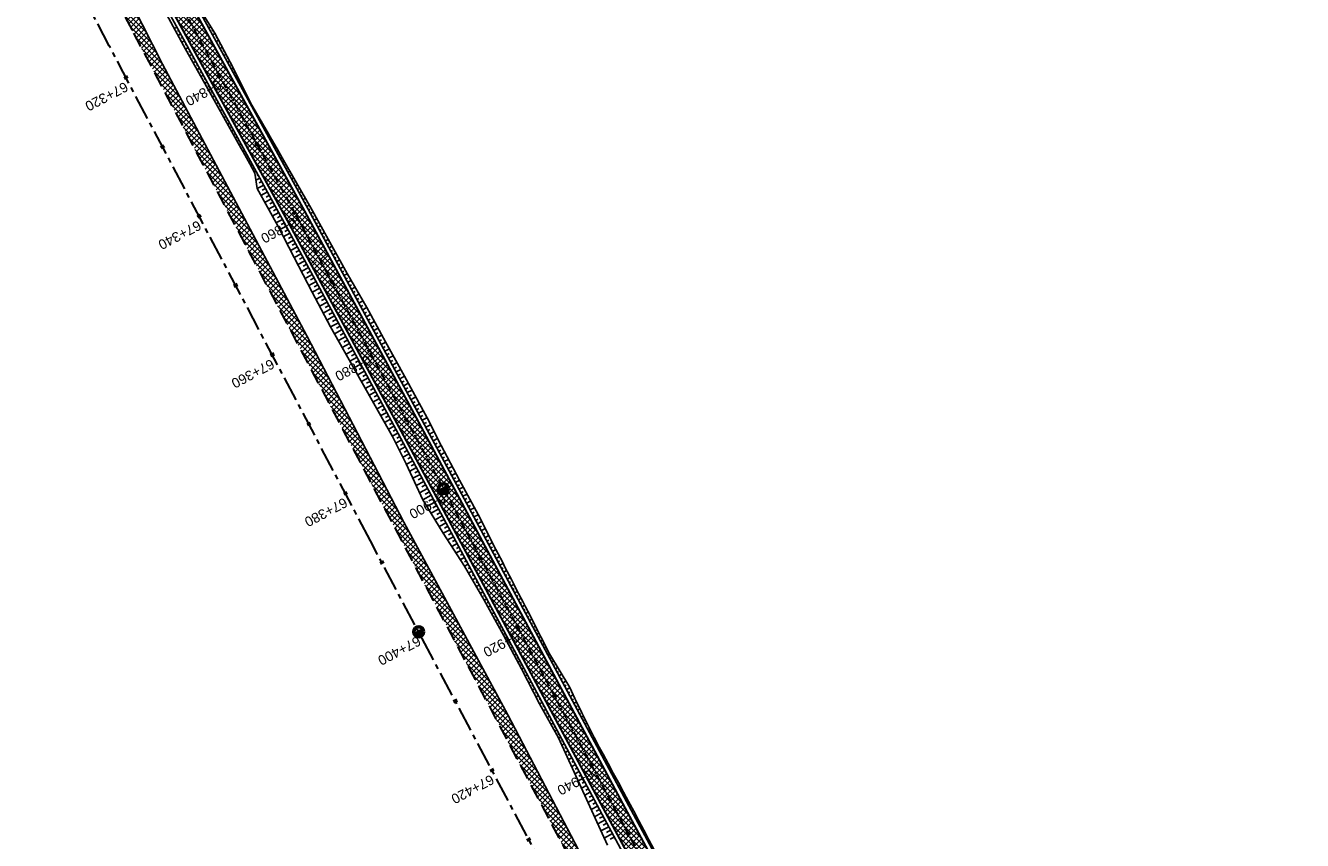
# Model space of a CAD drawing. Header units: metres. Extents: x 7529682 to 7533704, y 5721210 to 5727842.
# Tile 51 of 64: x 7530085 to 7530248, y 5726957 to 5727061. Entities that reach past the tile are written whole.
import ezdxf

# ---------------------------------------------------------------- set-up
doc = ezdxf.new("R2010")
doc.units = ezdxf.units.M
doc.linetypes.add('CENTER', pattern=[50.8, 31.75, -6.35, 6.35, -6.35])
doc.linetypes.add('HIDDEN', pattern=[9.525, 6.35, -3.175])
for name, color, linetype in [('C-DROGI-SYTUACJA-ETYKIETY', 7, 'Continuous'), ('D-hatch-pobocza', 131, 'Continuous'), ('D-pobocza', 7, 'Continuous'), ('D-skarpa', 7, 'Continuous'), ('D-skarpa-kreskowanie', 7, 'Continuous')]:
    doc.layers.add(name, color=color, linetype=linetype)
doc.layers.add('D-hatch-ciag-pieszo-rowerowy', color=7, linetype='Continuous', lineweight=13, true_color=0xff9f80)
for name, color, linetype, lineweight in [('D-krawędzie', 7, 'Continuous', 30), ('D-obrzeża', 7, 'Continuous', 30), ('D-oś', 10, 'CENTER', 30)]:
    doc.layers.add(name, color=color, linetype=linetype, lineweight=lineweight)
doc.layers.add('poprzeczki', color=7, linetype='Continuous', true_color=0x0000c7)
doc.styles.get("Standard").update_dxf_attribs({"font": 'arial.ttf'})
pattern_1 = [(45, (0, 0), (-0.33675960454, 0.33675960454), []), (135, (0, 0), (-0.33675960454, -0.33675960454), [])]

# ---------------------------------------------------------------- blocks, each defined once
blk = doc.blocks.new('kilometraz')
at = {"linetype": 'ByBlock', "lineweight": -2}
blk.add_hatch(color=0, dxfattribs=at).paths.add_polyline_path([(0, -0.28125, 0.41421356), (0.28125, 0, 0.41421356), (0, 0.28125)])
at = {"color": 0, "linetype": 'ByBlock', "lineweight": -2}
blk.add_line((0, 0.28125), (0, -0.28125), dxfattribs=at)
blk.add_circle((0, 0), 0.28125, dxfattribs=at)
blk = doc.blocks.new('AeccTickLine')
at = {"color": 0, "linetype": 'ByBlock', "lineweight": -2}
blk.add_line((0, 1), (0, -1), dxfattribs=at)

msp = doc.modelspace()

# ---------------------------------------------------------------- hatches: boundary and pattern name
at = {"layer": 'D-hatch-ciag-pieszo-rowerowy'}
h = msp.add_hatch(dxfattribs=at)
h.set_pattern_fill('ANSI37', color=256, scale=0.15, style=0)
h.set_pattern_definition(pattern_1)
h.paths.add_polyline_path([(7530088.75, 5727093), (7530087.68, 5727092.36), (7530094.84, 5727079.3), (7530096.38, 5727079.09)])
h.paths.add_polyline_path([(7530089.89, 5727093.52), (7530089.83, 5727093.65), (7530088.75, 5727093), (7530088.79, 5727092.93), (7530096.38, 5727079.09), (7530097.92, 5727078.88)])
h.paths.add_polyline_path([(7530098.19, 5727075.8), (7530096.66, 5727075.99), (7530118.34, 5727036.45), (7530121.36, 5727030.85), (7530122.46, 5727031.45), (7530119.44, 5727037.05)])
h.paths.add_polyline_path([(7530099.72, 5727075.61), (7530098.19, 5727075.8), (7530119.44, 5727037.05), (7530122.46, 5727031.45), (7530123.56, 5727032.05), (7530120.54, 5727037.64)])
h = msp.add_hatch(dxfattribs=at)
h.set_pattern_fill('ANSI37', color=256, scale=0.15, style=0)
h.set_pattern_definition([(45, (0.87658, 0.48407), (-0.33675960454, 0.33675960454), []), (135, (0.87658, 0.48407), (-0.33675960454, -0.33675960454), [])])
h.paths.add_polyline_path([(7530123.56, 5727032.05), (7530121.36, 5727030.85), (7530132.88, 5727009.5), (7530158.92, 5726960.86), (7530182.68, 5726916.75), (7530203.56, 5726876.95), (7530215.08, 5726854.84), (7530217.48, 5726855.64), (7530205.77, 5726878.11), (7530184.89, 5726917.92), (7530161.12, 5726962.04), (7530135.08, 5727010.69)])
at = {"layer": 'D-hatch-pobocza'}
h = msp.add_hatch(dxfattribs=at)
h.set_pattern_fill('ANSI37', color=256, scale=0.15, style=0)
h.set_pattern_definition(pattern_1)
h.paths.add_polyline_path([(7530159.28, 5726948.82), (7530146.43, 5726973.35), (7530133.18, 5726997.96), (7530120.77, 5727021.75), (7530102.37, 5727056.4), (7530093.4, 5727074.09), (7530092.05, 5727072.89), (7530098.69, 5727060.36), (7530132, 5726997.21), (7530163.82, 5726937.1), (7530204.08, 5726861.01), (7530207.77, 5726854.05), (7530209.4, 5726853.58), (7530209.84, 5726853.62), (7530193.42, 5726884.56), (7530185.31, 5726899.91), (7530173.06, 5726923.22)])

# ---------------------------------------------------------------- linework, layer by layer
at = {"layer": 'D-krawędzie', "linetype": 'HIDDEN', "ltscale": 0.3}
msp.add_lwpolyline([(7529737.46, 5727743.32), (7529742.21, 5727734.3), (7529762.33, 5727696.27), (7529777.78, 5727667.01), (7529799.32, 5727626.3), (7529822.19, 5727583.16), (7529846.92, 5727536.35), (7529864.75, 5727502.66), (7529900.46, 5727434.96), (7529935.35, 5727369.31), (7529971.48, 5727300.79), (7530006.7, 5727234.14), (7530044.2, 5727163.13), (7530082.89, 5727090.2), (7530098.69, 5727060.36), (7530132, 5726997.21), (7530163.82, 5726937.1), (7530204.08, 5726861.01), (7530247.82, 5726778.44)], dxfattribs=at)
at = {"layer": 'D-obrzeża'}
for points in [[(7530226.8, 5726832.32), (7530203.56, 5726876.95), (7530182.68, 5726916.75), (7530158.92, 5726960.86), (7530132.88, 5727009.5), (7530118.34, 5727036.45), (7530087.65, 5727092.41), (7530086.7, 5727094.24), (7530065.48, 5727135.03), (7530047.85, 5727168.3), (7530029.51, 5727202.99), (7530013.81, 5727232.53), (7529993.68, 5727270.86)], [(7530217.69, 5726855.23), (7530205.77, 5726878.11), (7530184.89, 5726917.92), (7530161.12, 5726962.04), (7530135.08, 5727010.69), (7530120.54, 5727037.64), (7530099.72, 5727075.61)]]:
    msp.add_lwpolyline(points, dxfattribs=at)
at = {"layer": 'D-oś', "ltscale": 0.1}
msp.add_lwpolyline([(7530244.73, 5726776.79), (7530200.99, 5726859.38), (7530160.73, 5726935.46), (7530128.9, 5726995.57), (7530095.59, 5727058.73), (7530079.8, 5727088.56), (7530041.11, 5727161.5), (7530003.61, 5727232.51), (7529968.38, 5727299.15), (7529932.26, 5727367.67), (7529897.37, 5727433.33), (7529861.66, 5727501.03), (7529843.83, 5727534.71), (7529819.1, 5727581.52), (7529796.23, 5727624.66), (7529774.69, 5727665.37), (7529759.23, 5727694.64), (7529739.12, 5727732.66), (7529700.24, 5727806.04)], dxfattribs=at)
at = {"layer": 'D-oś', "ltscale": 0.03}
msp.add_lwpolyline([(7529994.78, 5727271.45), (7530014.92, 5727233.12), (7530030.61, 5727203.57), (7530048.95, 5727168.88), (7530066.58, 5727135.61), (7530088.79, 5727092.93), (7530119.44, 5727037.05), (7530133.98, 5727010.09), (7530160.02, 5726961.45), (7530183.79, 5726917.33), (7530204.67, 5726877.53), (7530227.91, 5726832.9)], dxfattribs=at)
at = {"layer": 'D-pobocza'}
for points in [[(7529998.61, 5727267.94), (7530016.47, 5727233.94), (7530032.16, 5727204.39), (7530050.5, 5727169.7), (7530068.13, 5727136.42), (7530090.34, 5727093.75), (7530120.98, 5727037.88), (7530135.52, 5727010.92), (7530161.56, 5726962.28), (7530185.33, 5726918.15), (7530206.22, 5726878.34), (7530218.18, 5726855.37)], [(7529995.8, 5727265.76), (7530013.37, 5727232.3), (7530029.06, 5727202.75), (7530047.41, 5727168.07), (7530065.03, 5727134.8), (7530087.25, 5727092.1), (7530117.91, 5727036.21), (7530132.44, 5727009.27), (7530158.48, 5726960.62), (7530182.24, 5726916.51), (7530203.12, 5726876.72), (7530214.73, 5726854.42)], [(7530209.84, 5726853.62), (7530193.42, 5726884.56), (7530185.31, 5726899.91), (7530173.06, 5726923.22), (7530159.28, 5726948.82), (7530146.43, 5726973.35), (7530133.18, 5726997.96), (7530120.77, 5727021.75), (7530102.37, 5727056.4), (7530093.4, 5727074.09)]]:
    msp.add_lwpolyline(points, dxfattribs=at)
at = {"layer": 'D-skarpa', "linetype": 'Continuous'}
for points in [[(7530106.41, 5727064.62), (7530109.06, 5727060.37), (7530111.41, 5727055.96), (7530113.61, 5727051.46), (7530115.88, 5727047.52), (7530116.12, 5727047.13), (7530116.99, 5727045.62), (7530117.66, 5727044.43), (7530121.28, 5727038.06), (7530123.51, 5727034.06), (7530125.94, 5727029.69), (7530128.43, 5727025.35), (7530130.83, 5727020.97), (7530133.25, 5727016.59), (7530135.64, 5727012.2), (7530136.13, 5727011.25), (7530137.93, 5727007.74), (7530140.27, 5727003.32), (7530142.64, 5726998.92), (7530144.91, 5726994.47, 0.00201), (7530149.56, 5726985.47), (7530151.77, 5726981.12), (7530154.34, 5726976.83, 0.010044), (7530157.92, 5726969.54), (7530157.92, 5726969.54, -0.007166), (7530168.22, 5726950.07)], [(7530102.93, 5727062.71), (7530105.3, 5727058.31), (7530107.76, 5727053.95), (7530112.43, 5727045.63), (7530112.66, 5727045.23), (7530113.5, 5727043.7), (7530114.15, 5727042.5), (7530114.46, 5727040.52), (7530117.07, 5727035.75), (7530119.17, 5727031.72), (7530121.49, 5727027.29), (7530123.82, 5727022.87), (7530131.71, 5727008.87), (7530133.48, 5727005.37), (7530135.57, 5727000.81), (7530138.2, 5726996.55), (7530140.92, 5726992.33), (7530143.4, 5726987.99), (7530145.88, 5726983.5), (7530148.19, 5726979.21), (7530150.49, 5726974.77), (7530152.91, 5726970.4), (7530157.58, 5726960.14), (7530159.16, 5726956.72, 0.025824)]]:
    msp.add_lwpolyline(points, format="xyb", dxfattribs=at)
at = {"layer": 'D-skarpa-kreskowanie', "linetype": 'Continuous'}
for p, q in [((7530104.23, 5727061.15, 107.85), (7530103.88, 5727060.96, 107.58)), ((7530104.47, 5727060.71, 107.85), (7530104.29, 5727060.61, 107.71)), ((7530104.71, 5727060.27, 107.84), (7530104.35, 5727060.08, 107.57)), ((7530104.95, 5727059.83, 107.84), (7530104.77, 5727059.74, 107.7)), ((7530108.55, 5727061.19, 108.15), (7530108.28, 5727061.04, 107.96)), ((7530108.82, 5727060.76, 108.18), (7530108.67, 5727060.68, 108.07)), ((7530109.08, 5727060.33, 108.2), (7530108.76, 5727060.16, 107.96)), ((7530109.32, 5727059.89, 108.19), (7530109.16, 5727059.81, 108.07)), ((7530105.19, 5727059.4, 107.83), (7530104.82, 5727059.2, 107.56)), ((7530105.43, 5727058.96, 107.83), (7530105.25, 5727058.86, 107.69)), ((7530105.67, 5727058.52, 107.83), (7530105.3, 5727058.32, 107.55)), ((7530105.91, 5727058.08, 107.82), (7530105.73, 5727057.98, 107.68)), ((7530109.55, 5727059.45, 108.18), (7530109.24, 5727059.28, 107.95)), ((7530109.79, 5727059.01, 108.18), (7530109.64, 5727058.93, 108.06)), ((7530110.02, 5727058.57, 108.17), (7530109.72, 5727058.41, 107.94)), ((7530110.26, 5727058.13, 108.16), (7530110.11, 5727058.05, 108.05)), ((7530106.15, 5727057.64, 107.82), (7530105.79, 5727057.45, 107.55)), ((7530106.39, 5727057.2, 107.82), (7530106.21, 5727057.11, 107.68)), ((7530106.63, 5727056.77, 107.81), (7530106.28, 5727056.57, 107.55)), ((7530110.49, 5727057.69, 108.15), (7530110.2, 5727057.53, 107.93)), ((7530110.73, 5727057.25, 108.15), (7530110.59, 5727057.17, 108.04)), ((7530110.96, 5727056.8, 108.14), (7530110.69, 5727056.65, 107.93)), ((7530106.87, 5727056.33, 107.81), (7530106.7, 5727056.23, 107.68)), ((7530107.11, 5727055.89, 107.8), (7530106.77, 5727055.7, 107.55)), ((7530107.35, 5727055.45, 107.8), (7530107.18, 5727055.36, 107.67)), ((7530107.59, 5727055.01, 107.8), (7530107.26, 5727054.83, 107.55)), ((7530111.2, 5727056.36, 108.13), (7530111.06, 5727056.29, 108.03)), ((7530111.43, 5727055.92, 108.12), (7530111.17, 5727055.78, 107.92)), ((7530111.65, 5727055.47, 108.1), (7530111.53, 5727055.4, 108.01)), ((7530111.87, 5727055.02, 108.08), (7530111.65, 5727054.9, 107.91)), ((7530107.83, 5727054.57, 107.79), (7530107.67, 5727054.48, 107.67)), ((7530108.07, 5727054.14, 107.79), (7530107.75, 5727053.96, 107.55)), ((7530108.31, 5727053.7, 107.79), (7530108.16, 5727053.61, 107.67)), ((7530108.55, 5727053.26, 107.78), (7530108.24, 5727053.09, 107.55)), ((7530112.09, 5727054.57, 108.06), (7530111.99, 5727054.52, 107.99)), ((7530112.31, 5727054.12, 108.04), (7530112.13, 5727054.02, 107.91)), ((7530112.53, 5727053.67, 108.02), (7530112.45, 5727053.63, 107.96)), ((7530112.75, 5727053.22, 108), (7530112.61, 5727053.14, 107.9)), ((7530108.79, 5727052.82, 107.78), (7530108.64, 5727052.74, 107.66)), ((7530109.04, 5727052.38, 107.78), (7530108.73, 5727052.22, 107.55)), ((7530109.28, 5727051.94, 107.77), (7530109.13, 5727051.86, 107.66)), ((7530109.52, 5727051.51, 107.77), (7530109.22, 5727051.34, 107.54)), ((7530112.97, 5727052.77, 107.98), (7530112.91, 5727052.74, 107.94)), ((7530113.19, 5727052.32, 107.96), (7530113.09, 5727052.27, 107.89)), ((7530113.41, 5727051.87, 107.94), (7530113.37, 5727051.85, 107.92)), ((7530109.76, 5727051.07, 107.76), (7530109.61, 5727050.99, 107.65)), ((7530110, 5727050.63, 107.76), (7530109.71, 5727050.47, 107.54)), ((7530110.24, 5727050.19, 107.76), (7530110.1, 5727050.11, 107.65)), ((7530113.63, 5727051.42, 107.92), (7530113.57, 5727051.39, 107.88)), ((7530113.88, 5727050.99, 107.9), (7530113.84, 5727050.97, 107.89)), ((7530114.13, 5727050.56, 107.88), (7530114.05, 5727050.51, 107.88)), ((7530114.29, 5727050.08, 107.87), (7530114.33, 5727050.1, 107.87)), ((7530110.48, 5727049.75, 107.75), (7530110.2, 5727049.6, 107.54)), ((7530110.72, 5727049.31, 107.75), (7530110.58, 5727049.24, 107.65)), ((7530110.96, 5727048.88, 107.75), (7530110.69, 5727048.73, 107.54)), ((7530111.2, 5727048.44, 107.74), (7530111.07, 5727048.37, 107.64)), ((7530114.53, 5727049.64, 107.87), (7530114.63, 5727049.69, 107.84)), ((7530114.77, 5727049.2, 107.86), (7530114.83, 5727049.23, 107.84)), ((7530115.01, 5727048.76, 107.86), (7530115.13, 5727048.82, 107.8)), ((7530115.25, 5727048.32, 107.86), (7530115.32, 5727048.36, 107.82)), ((7530111.44, 5727048, 107.74), (7530111.18, 5727047.86, 107.54)), ((7530111.68, 5727047.56, 107.73), (7530111.55, 5727047.49, 107.64)), ((7530111.92, 5727047.12, 107.73), (7530111.67, 5727046.99, 107.54)), ((7530112.16, 5727046.68, 107.73), (7530112.04, 5727046.62, 107.64)), ((7530115.49, 5727047.88, 107.85), (7530115.63, 5727047.96, 107.76)), ((7530115.73, 5727047.45, 107.85), (7530115.81, 5727047.49, 107.8)), ((7530115.98, 5727047.01, 107.85), (7530116.14, 5727047.1, 107.72)), ((7530116.22, 5727046.57, 107.85), (7530116.3, 5727046.62, 107.78)), ((7530112.4, 5727046.24, 107.72), (7530112.16, 5727046.11, 107.54)), ((7530112.64, 5727045.81, 107.72), (7530112.53, 5727045.74, 107.63)), ((7530112.88, 5727045.37, 107.72), (7530112.65, 5727045.24, 107.54)), ((7530116.46, 5727046.13, 107.84), (7530116.64, 5727046.23, 107.7)), ((7530116.7, 5727045.69, 107.84), (7530116.79, 5727045.74, 107.77)), ((7530116.94, 5727045.25, 107.84), (7530117.14, 5727045.36, 107.69)), ((7530113.12, 5727044.93, 107.72), (7530113.01, 5727044.87, 107.63)), ((7530113.36, 5727044.49, 107.71), (7530113.14, 5727044.37, 107.54)), ((7530113.6, 5727044.05, 107.71), (7530113.49, 5727043.99, 107.63)), ((7530113.84, 5727043.61, 107.71), (7530113.62, 5727043.49, 107.54)), ((7530117.18, 5727044.82, 107.84), (7530117.28, 5727044.87, 107.77)), ((7530117.42, 5727044.38, 107.84), (7530117.63, 5727044.49, 107.69)), ((7530117.66, 5727043.94, 107.85), (7530117.77, 5727044, 107.76)), ((7530117.9, 5727043.5, 107.85), (7530118.12, 5727043.62, 107.68)), ((7530114.08, 5727043.18, 107.71), (7530113.97, 5727043.11, 107.63)), ((7530114.33, 5727042.74, 107.71), (7530114.09, 5727042.61, 107.54)), ((7530114.81, 5727041.86, 107.72), (7530114.29, 5727041.58, 107.33)), ((7530114.57, 5727042.3, 107.72), (7530114.39, 5727042.2, 107.58)), ((7530118.14, 5727043.06, 107.85), (7530118.25, 5727043.12, 107.76)), ((7530118.38, 5727042.62, 107.85), (7530118.61, 5727042.75, 107.68)), ((7530118.62, 5727042.19, 107.86), (7530118.74, 5727042.25, 107.76)), ((7530118.86, 5727041.75, 107.86), (7530119.11, 5727041.88, 107.67)), ((7530115.29, 5727040.98, 107.72), (7530114.46, 5727040.53, 107.09)), ((7530115.05, 5727041.42, 107.72), (7530114.71, 5727041.24, 107.47)), ((7530115.77, 5727040.11, 107.73), (7530114.93, 5727039.65, 107.09)), ((7530115.53, 5727040.55, 107.73), (7530115.11, 5727040.32, 107.41)), ((7530119.1, 5727041.31, 107.86), (7530119.23, 5727041.38, 107.76)), ((7530119.34, 5727040.87, 107.86), (7530119.6, 5727041.01, 107.66)), ((7530119.58, 5727040.43, 107.86), (7530119.72, 5727040.51, 107.76)), ((7530119.82, 5727039.99, 107.87), (7530120.1, 5727040.14, 107.66)), ((7530116.25, 5727039.23, 107.73), (7530115.41, 5727038.77, 107.1)), ((7530116.01, 5727039.67, 107.73), (7530115.59, 5727039.44, 107.41)), ((7530116.49, 5727038.79, 107.73), (7530116.07, 5727038.56, 107.42)), ((7530120.06, 5727039.55, 107.87), (7530120.2, 5727039.63, 107.76)), ((7530120.3, 5727039.12, 107.87), (7530120.59, 5727039.27, 107.65)), ((7530120.54, 5727038.68, 107.87), (7530120.69, 5727038.76, 107.76)), ((7530116.73, 5727038.35, 107.74), (7530115.89, 5727037.9, 107.1)), ((7530117.21, 5727037.48, 107.74), (7530116.37, 5727037.02, 107.11)), ((7530116.97, 5727037.92, 107.74), (7530116.55, 5727037.69, 107.42)), ((7530117.45, 5727037.04, 107.74), (7530117.03, 5727036.81, 107.43)), ((7530120.78, 5727038.24, 107.88), (7530121.08, 5727038.4, 107.65)), ((7530121.02, 5727037.8, 107.88), (7530121.18, 5727037.88, 107.76)), ((7530121.26, 5727037.36, 107.88), (7530121.58, 5727037.53, 107.64)), ((7530121.5, 5727036.92, 107.88), (7530121.66, 5727037.01, 107.76)), ((7530117.69, 5727036.6, 107.75), (7530116.85, 5727036.14, 107.11)), ((7530118.17, 5727035.72, 107.75), (7530117.32, 5727035.26, 107.11)), ((7530117.93, 5727036.16, 107.75), (7530117.51, 5727035.93, 107.43)), ((7530118.41, 5727035.28, 107.75), (7530117.98, 5727035.05, 107.43)), ((7530121.74, 5727036.48, 107.89), (7530122.06, 5727036.66, 107.64)), ((7530121.97, 5727036.04, 107.89), (7530122.14, 5727036.13, 107.76)), ((7530122.21, 5727035.6, 107.89), (7530122.55, 5727035.78, 107.63)), ((7530122.45, 5727035.16, 107.89), (7530122.62, 5727035.25, 107.76)), ((7530118.64, 5727034.84, 107.76), (7530117.78, 5727034.38, 107.1)), ((7530119.12, 5727033.96, 107.76), (7530118.25, 5727033.49, 107.1)), ((7530118.88, 5727034.4, 107.76), (7530118.45, 5727034.17, 107.43)), ((7530122.69, 5727034.72, 107.89), (7530123.03, 5727034.91, 107.63)), ((7530122.92, 5727034.28, 107.9), (7530123.1, 5727034.38, 107.76)), ((7530123.16, 5727033.84, 107.9), (7530123.52, 5727034.04, 107.63)), ((7530119.59, 5727033.08, 107.76), (7530118.71, 5727032.61, 107.1)), ((7530119.36, 5727033.52, 107.76), (7530118.92, 5727033.29, 107.43)), ((7530120.07, 5727032.2, 107.77), (7530119.17, 5727031.72, 107.09)), ((7530119.83, 5727032.64, 107.77), (7530119.39, 5727032.4, 107.43)), ((7530123.4, 5727033.4, 107.9), (7530123.58, 5727033.5, 107.76)), ((7530123.63, 5727032.96, 107.9), (7530124.01, 5727033.16, 107.62)), ((7530123.87, 5727032.52, 107.91), (7530124.06, 5727032.62, 107.76)), ((7530124.11, 5727032.08, 107.91), (7530124.49, 5727032.29, 107.62)), ((7530120.54, 5727031.32, 107.77), (7530119.64, 5727030.83, 107.09)), ((7530120.31, 5727031.76, 107.77), (7530119.86, 5727031.52, 107.43)), ((7530121.02, 5727030.44, 107.78), (7530120.1, 5727029.95, 107.08)), ((7530120.78, 5727030.88, 107.78), (7530120.32, 5727030.64, 107.43)), ((7530124.35, 5727031.64, 107.91), (7530124.54, 5727031.74, 107.76)), ((7530124.58, 5727031.2, 107.91), (7530124.98, 5727031.41, 107.61)), ((7530124.82, 5727030.76, 107.91), (7530125.02, 5727030.87, 107.76)), ((7530125.06, 5727030.32, 107.92), (7530125.46, 5727030.54, 107.61)), ((7530121.49, 5727029.56, 107.78), (7530120.57, 5727029.06, 107.08)), ((7530121.25, 5727030, 107.78), (7530120.79, 5727029.75, 107.43)), ((7530121.73, 5727029.12, 107.78), (7530121.26, 5727028.87, 107.43)), ((7530125.3, 5727029.88, 107.92), (7530125.5, 5727029.99, 107.76)), ((7530125.53, 5727029.44, 107.92), (7530125.95, 5727029.66, 107.61)), ((7530125.77, 5727029, 107.92), (7530125.98, 5727029.11, 107.76)), ((7530126.01, 5727028.56, 107.93), (7530126.45, 5727028.8, 107.59)), ((7530121.97, 5727028.68, 107.79), (7530121.03, 5727028.17, 107.08)), ((7530122.44, 5727027.8, 107.79), (7530121.49, 5727027.29, 107.07)), ((7530122.2, 5727028.24, 107.79), (7530121.73, 5727027.99, 107.43)), ((7530122.68, 5727027.36, 107.79), (7530122.2, 5727027.1, 107.43)), ((7530126.25, 5727028.12, 107.93), (7530126.47, 5727028.24, 107.76)), ((7530126.48, 5727027.68, 107.93), (7530126.95, 5727027.93, 107.58)), ((7530126.72, 5727027.24, 107.93), (7530126.96, 5727027.37, 107.75)), ((7530126.96, 5727026.8, 107.94), (7530127.44, 5727027.06, 107.57)), ((7530122.92, 5727026.92, 107.8), (7530121.96, 5727026.4, 107.07)), ((7530123.39, 5727026.04, 107.8), (7530122.42, 5727025.52, 107.07)), ((7530123.15, 5727026.48, 107.8), (7530122.67, 5727026.22, 107.43)), ((7530123.63, 5727025.6, 107.8), (7530123.14, 5727025.34, 107.44)), ((7530127.2, 5727026.36, 107.94), (7530127.44, 5727026.49, 107.75)), ((7530127.43, 5727025.92, 107.94), (7530127.94, 5727026.19, 107.55)), ((7530127.67, 5727025.48, 107.94), (7530127.93, 5727025.62, 107.74)), ((7530123.87, 5727025.16, 107.81), (7530122.89, 5727024.63, 107.07)), ((7530124.34, 5727024.28, 107.81), (7530123.36, 5727023.75, 107.07)), ((7530124.1, 5727024.72, 107.81), (7530123.61, 5727024.46, 107.44)), ((7530124.58, 5727023.84, 107.81), (7530124.08, 5727023.57, 107.44)), ((7530127.91, 5727025.04, 107.94), (7530128.44, 5727025.33, 107.54)), ((7530128.14, 5727024.6, 107.95), (7530128.41, 5727024.74, 107.74)), ((7530128.38, 5727024.16, 107.95), (7530128.92, 5727024.45, 107.54)), ((7530128.62, 5727023.72, 107.95), (7530128.89, 5727023.87, 107.75)), ((7530124.81, 5727023.4, 107.81), (7530123.82, 5727022.87, 107.06)), ((7530125.29, 5727022.52, 107.82), (7530124.32, 5727021.99, 107.08)), ((7530125.05, 5727022.96, 107.82), (7530124.56, 5727022.69, 107.44)), ((7530128.86, 5727023.28, 107.95), (7530129.4, 5727023.57, 107.54)), ((7530129.09, 5727022.84, 107.96), (7530129.37, 5727022.99, 107.75)), ((7530129.33, 5727022.4, 107.96), (7530129.88, 5727022.7, 107.54)), ((7530125.76, 5727021.64, 107.82), (7530124.81, 5727021.12, 107.1)), ((7530125.53, 5727022.08, 107.82), (7530125.04, 5727021.82, 107.46)), ((7530126.24, 5727020.76, 107.83), (7530125.3, 5727020.25, 107.11)), ((7530126, 5727021.2, 107.83), (7530125.53, 5727020.94, 107.47)), ((7530129.57, 5727021.96, 107.96), (7530129.85, 5727022.11, 107.75)), ((7530129.81, 5727021.52, 107.96), (7530130.36, 5727021.82, 107.54)), ((7530130.04, 5727021.08, 107.96), (7530130.32, 5727021.23, 107.75)), ((7530130.28, 5727020.64, 107.97), (7530130.85, 5727020.94, 107.54)), ((7530126.71, 5727019.88, 107.83), (7530125.79, 5727019.38, 107.13)), ((7530126.48, 5727020.32, 107.83), (7530126.01, 5727020.07, 107.48)), ((7530127.19, 5727019, 107.84), (7530126.28, 5727018.51, 107.15)), ((7530126.95, 5727019.44, 107.83), (7530126.49, 5727019.19, 107.49)), ((7530130.52, 5727020.2, 107.97), (7530130.8, 5727020.35, 107.75)), ((7530130.76, 5727019.76, 107.97), (7530131.33, 5727020.07, 107.54)), ((7530130.99, 5727019.32, 107.97), (7530131.28, 5727019.47, 107.75)), ((7530131.23, 5727018.88, 107.98), (7530131.81, 5727019.19, 107.53)), ((7530127.66, 5727018.12, 107.84), (7530126.77, 5727017.64, 107.17)), ((7530127.43, 5727018.56, 107.84), (7530126.98, 5727018.32, 107.5)), ((7530127.9, 5727017.68, 107.84), (7530127.46, 5727017.44, 107.51)), ((7530131.47, 5727018.44, 107.98), (7530131.76, 5727018.6, 107.76)), ((7530131.7, 5727018, 107.98), (7530132.3, 5727018.32, 107.53)), ((7530131.94, 5727017.56, 107.98), (7530132.24, 5727017.72, 107.76)), ((7530132.18, 5727017.12, 107.99), (7530132.78, 5727017.44, 107.53)), ((7530128.14, 5727017.24, 107.85), (7530127.26, 5727016.77, 107.18)), ((7530128.61, 5727016.36, 107.85), (7530127.75, 5727015.9, 107.2)), ((7530128.38, 5727016.8, 107.85), (7530127.94, 5727016.56, 107.52)), ((7530128.85, 5727015.92, 107.85), (7530128.42, 5727015.69, 107.53)), ((7530132.42, 5727016.68, 107.99), (7530132.72, 5727016.84, 107.76)), ((7530132.65, 5727016.24, 107.99), (7530133.26, 5727016.57, 107.53)), ((7530132.89, 5727015.8, 107.99), (7530133.2, 5727015.96, 107.76)), ((7530133.13, 5727015.36, 107.99), (7530133.74, 5727015.69, 107.53)), ((7530129.09, 5727015.48, 107.85), (7530128.25, 5727015.02, 107.22)), ((7530129.56, 5727014.6, 107.86), (7530128.74, 5727014.15, 107.23)), ((7530129.32, 5727015.04, 107.86), (7530128.91, 5727014.81, 107.54)), ((7530129.8, 5727014.16, 107.86), (7530129.39, 5727013.94, 107.55)), ((7530133.37, 5727014.92, 108), (7530133.67, 5727015.08, 107.76)), ((7530133.6, 5727014.48, 108), (7530134.22, 5727014.81, 107.53)), ((7530133.84, 5727014.04, 108), (7530134.15, 5727014.2, 107.77)), ((7530130.04, 5727013.72, 107.86), (7530129.23, 5727013.28, 107.25)), ((7530130.51, 5727012.84, 107.87), (7530129.72, 5727012.41, 107.27)), ((7530130.27, 5727013.28, 107.87), (7530129.87, 5727013.06, 107.56)), ((7530130.75, 5727012.4, 107.87), (7530130.36, 5727012.19, 107.57)), ((7530134.08, 5727013.6, 108), (7530134.7, 5727013.93, 107.54)), ((7530134.32, 5727013.16, 108.01), (7530134.62, 5727013.32, 107.77)), ((7530134.55, 5727012.72, 108.01), (7530135.17, 5727013.05, 107.54)), ((7530134.79, 5727012.28, 108.01), (7530135.1, 5727012.44, 107.77)), ((7530130.99, 5727011.96, 107.87), (7530130.21, 5727011.54, 107.29)), ((7530131.46, 5727011.08, 107.88), (7530130.7, 5727010.67, 107.3)), ((7530131.22, 5727011.52, 107.88), (7530130.84, 5727011.31, 107.58)), ((7530135.03, 5727011.84, 108.01), (7530135.65, 5727012.17, 107.54)), ((7530135.27, 5727011.4, 108.01), (7530135.57, 5727011.56, 107.78)), ((7530135.5, 5727010.96, 108.02), (7530136.11, 5727011.28, 107.56)), ((7530131.94, 5727010.2, 107.88), (7530131.19, 5727009.8, 107.32)), ((7530131.7, 5727010.64, 107.88), (7530131.32, 5727010.43, 107.6)), ((7530132.41, 5727009.32, 107.89), (7530131.68, 5727008.93, 107.34)), ((7530132.17, 5727009.76, 107.88), (7530131.81, 5727009.56, 107.61)), ((7530135.74, 5727010.52, 108.02), (7530136.04, 5727010.68, 107.79)), ((7530135.97, 5727010.08, 108.02), (7530136.57, 5727010.39, 107.57)), ((7530136.21, 5727009.63, 108.02), (7530136.5, 5727009.79, 107.8)), ((7530136.45, 5727009.19, 108.03), (7530137.02, 5727009.5, 107.59)), ((7530132.88, 5727008.44, 107.89), (7530132.14, 5727008.04, 107.33)), ((7530132.65, 5727008.88, 107.89), (7530132.28, 5727008.68, 107.61)), ((7530133.35, 5727007.55, 107.9), (7530132.59, 5727007.14, 107.32)), ((7530133.12, 5727007.99, 107.89), (7530132.74, 5727007.79, 107.61)), ((7530136.68, 5727008.75, 108.03), (7530136.97, 5727008.91, 107.81)), ((7530136.92, 5727008.31, 108.03), (7530137.48, 5727008.61, 107.6)), ((7530137.15, 5727007.87, 108.03), (7530137.43, 5727008.02, 107.82)), ((7530137.39, 5727007.43, 108.03), (7530137.94, 5727007.72, 107.62)), ((7530133.83, 5727006.67, 107.9), (7530133.04, 5727006.25, 107.3)), ((7530133.59, 5727007.11, 107.9), (7530133.2, 5727006.9, 107.6)), ((7530134.06, 5727006.23, 107.9), (7530133.66, 5727006.02, 107.6)), ((7530137.63, 5727006.99, 108.04), (7530137.9, 5727007.14, 107.83)), ((7530137.86, 5727006.55, 108.04), (7530138.41, 5727006.84, 107.63)), ((7530138.1, 5727006.11, 108.04), (7530138.37, 5727006.25, 107.84)), ((7530138.33, 5727005.67, 108.04), (7530138.87, 5727005.96, 107.64)), ((7530134.3, 5727005.79, 107.9), (7530133.49, 5727005.36, 107.29)), ((7530134.77, 5727004.91, 107.91), (7530133.91, 5727004.45, 107.26)), ((7530134.53, 5727005.35, 107.91), (7530134.12, 5727005.13, 107.59)), ((7530135.01, 5727004.47, 107.91), (7530134.56, 5727004.23, 107.57)), ((7530138.57, 5727005.23, 108.05), (7530138.84, 5727005.37, 107.84)), ((7530138.81, 5727004.79, 108.05), (7530139.34, 5727005.07, 107.64)), ((7530139.04, 5727004.34, 108.05), (7530139.31, 5727004.49, 107.85)), ((7530135.24, 5727004.03, 107.91), (7530134.32, 5727003.54, 107.22)), ((7530135.71, 5727003.15, 107.92), (7530134.74, 5727002.62, 107.18)), ((7530135.48, 5727003.59, 107.92), (7530135, 5727003.33, 107.56)), ((7530135.95, 5727002.7, 107.92), (7530135.45, 5727002.44, 107.54)), ((7530139.28, 5727003.9, 108.05), (7530139.81, 5727004.19, 107.65)), ((7530139.51, 5727003.46, 108.06), (7530139.78, 5727003.6, 107.86)), ((7530139.75, 5727003.02, 108.06), (7530140.28, 5727003.3, 107.66)), ((7530139.99, 5727002.58, 108.06), (7530140.25, 5727002.72, 107.86)), ((7530136.19, 5727002.26, 107.92), (7530135.16, 5727001.71, 107.15)), ((7530136.66, 5727001.38, 107.93), (7530135.58, 5727000.8, 107.11)), ((7530136.42, 5727001.82, 107.93), (7530135.89, 5727001.54, 107.53)), ((7530140.22, 5727002.14, 108.06), (7530140.75, 5727002.42, 107.66)), ((7530140.46, 5727001.7, 108.06), (7530140.72, 5727001.84, 107.86)), ((7530140.69, 5727001.26, 108.07), (7530141.23, 5727001.54, 107.66)), ((7530137.13, 5727000.5, 107.93), (7530136.1, 5726999.95, 107.16)), ((7530136.89, 5727000.94, 107.93), (7530136.37, 5727000.66, 107.53)), ((7530137.6, 5726999.62, 107.94), (7530136.63, 5726999.1, 107.2)), ((7530137.37, 5727000.06, 107.93), (7530136.86, 5726999.79, 107.56)), ((7530140.93, 5727000.82, 108.07), (7530141.2, 5727000.96, 107.87)), ((7530141.17, 5727000.38, 108.07), (7530141.7, 5727000.66, 107.67)), ((7530141.4, 5726999.94, 108.07), (7530141.67, 5727000.08, 107.87)), ((7530141.64, 5726999.5, 108.08), (7530142.18, 5726999.78, 107.67)), ((7530138.07, 5726998.74, 107.94), (7530137.15, 5726998.24, 107.24)), ((7530137.84, 5726999.18, 107.94), (7530137.36, 5726998.92, 107.58)), ((7530138.55, 5726997.86, 107.95), (7530137.68, 5726997.39, 107.29)), ((7530138.31, 5726998.3, 107.94), (7530137.86, 5726998.06, 107.61)), ((7530141.87, 5726999.05, 108.08), (7530142.14, 5726999.2, 107.87)), ((7530142.11, 5726998.61, 108.08), (7530142.65, 5726998.9, 107.67)), ((7530142.35, 5726998.17, 108.08), (7530142.61, 5726998.32, 107.88)), ((7530142.58, 5726997.73, 108.08), (7530143.1, 5726998.01, 107.69)), ((7530139.02, 5726996.97, 107.95), (7530138.2, 5726996.54, 107.33)), ((7530138.78, 5726997.42, 107.95), (7530138.36, 5726997.19, 107.63)), ((7530139.25, 5726996.53, 107.95), (7530138.86, 5726996.33, 107.66)), ((7530142.82, 5726997.29, 108.09), (7530143.07, 5726997.43, 107.89)), ((7530143.05, 5726996.85, 108.09), (7530143.56, 5726997.12, 107.71)), ((7530143.29, 5726996.41, 108.09), (7530143.54, 5726996.54, 107.9)), ((7530143.53, 5726995.97, 108.09), (7530144.01, 5726996.23, 107.72)), ((7530139.49, 5726996.09, 107.95), (7530138.75, 5726995.7, 107.39)), ((7530139.96, 5726995.21, 107.96), (7530139.29, 5726994.85, 107.45)), ((7530139.72, 5726995.65, 107.96), (7530139.37, 5726995.46, 107.69)), ((7530140.2, 5726994.77, 107.96), (7530139.88, 5726994.6, 107.72)), ((7530143.76, 5726995.53, 108.1), (7530144, 5726995.66, 107.91)), ((7530144, 5726995.09, 108.1), (7530144.47, 5726995.34, 107.74)), ((7530144.23, 5726994.65, 108.1), (7530144.46, 5726994.77, 107.93)), ((7530140.43, 5726994.33, 107.96), (7530139.84, 5726994.01, 107.51)), ((7530140.9, 5726993.45, 107.97), (7530140.38, 5726993.17, 107.57)), ((7530140.67, 5726993.89, 107.97), (7530140.39, 5726993.74, 107.75)), ((7530141.14, 5726993.01, 107.97), (7530140.9, 5726992.88, 107.79)), ((7530144.47, 5726994.21, 108.1), (7530144.92, 5726994.45, 107.76)), ((7530144.7, 5726993.76, 108.11), (7530144.93, 5726993.88, 107.94)), ((7530144.94, 5726993.32, 108.11), (7530145.38, 5726993.56, 107.78)), ((7530145.18, 5726992.88, 108.11), (7530145.39, 5726993, 107.95)), ((7530141.38, 5726992.57, 107.97), (7530140.92, 5726992.32, 107.63)), ((7530141.61, 5726992.13, 107.98), (7530141.39, 5726992.01, 107.81)), ((7530141.85, 5726991.68, 107.98), (7530141.42, 5726991.45, 107.65)), ((7530142.08, 5726991.24, 107.98), (7530141.88, 5726991.13, 107.82)), ((7530145.41, 5726992.44, 108.11), (7530145.84, 5726992.67, 107.79)), ((7530145.65, 5726992, 108.11), (7530145.86, 5726992.11, 107.96)), ((7530145.88, 5726991.56, 108.12), (7530146.29, 5726991.78, 107.81)), ((7530146.12, 5726991.12, 108.12), (7530146.32, 5726991.23, 107.97)), ((7530142.32, 5726990.8, 107.98), (7530141.92, 5726990.59, 107.68)), ((7530142.56, 5726990.36, 107.98), (7530142.36, 5726990.26, 107.84)), ((7530142.79, 5726989.92, 107.99), (7530142.41, 5726989.72, 107.7)), ((7530146.36, 5726990.68, 108.12), (7530146.75, 5726990.89, 107.82)), ((7530146.59, 5726990.24, 108.12), (7530146.79, 5726990.34, 107.98)), ((7530146.83, 5726989.8, 108.13), (7530147.21, 5726990, 107.84)), ((7530143.03, 5726989.48, 107.99), (7530142.84, 5726989.38, 107.85)), ((7530143.26, 5726989.04, 107.99), (7530142.91, 5726988.85, 107.72)), ((7530143.5, 5726988.6, 107.99), (7530143.33, 5726988.51, 107.86)), ((7530143.74, 5726988.16, 108), (7530143.4, 5726987.98, 107.74)), ((7530147.06, 5726989.36, 108.13), (7530147.25, 5726989.46, 107.99)), ((7530147.3, 5726988.92, 108.13), (7530147.67, 5726989.11, 107.85)), ((7530147.54, 5726988.47, 108.13), (7530147.72, 5726988.57, 108)), ((7530147.77, 5726988.03, 108.13), (7530148.13, 5726988.22, 107.87)), ((7530143.97, 5726987.72, 108), (7530143.81, 5726987.63, 107.87)), ((7530144.21, 5726987.28, 108), (7530143.89, 5726987.1, 107.76)), ((7530144.44, 5726986.84, 108), (7530144.29, 5726986.75, 107.88)), ((7530144.68, 5726986.39, 108), (7530144.37, 5726986.23, 107.77)), ((7530148.01, 5726987.59, 108.14), (7530148.18, 5726987.69, 108)), ((7530148.24, 5726987.15, 108.14), (7530148.59, 5726987.34, 107.88)), ((7530148.48, 5726986.71, 108.14), (7530148.65, 5726986.8, 108.01)), ((7530148.72, 5726986.27, 108.14), (7530149.05, 5726986.45, 107.89)), ((7530144.92, 5726985.95, 108.01), (7530144.76, 5726985.87, 107.89)), ((7530145.15, 5726985.51, 108.01), (7530144.86, 5726985.35, 107.79)), ((7530145.39, 5726985.07, 108.01), (7530145.24, 5726984.99, 107.9)), ((7530148.95, 5726985.83, 108.15), (7530149.12, 5726985.92, 108.02)), ((7530149.19, 5726985.39, 108.15), (7530149.51, 5726985.56, 107.91)), ((7530149.42, 5726984.95, 108.15), (7530149.58, 5726985.03, 108.03)), ((7530145.62, 5726984.63, 108.01), (7530145.34, 5726984.48, 107.8)), ((7530145.86, 5726984.19, 108.02), (7530145.72, 5726984.12, 107.91)), ((7530146.1, 5726983.75, 108.02), (7530145.82, 5726983.6, 107.81)), ((7530146.33, 5726983.31, 108.02), (7530146.2, 5726983.24, 107.92)), ((7530149.66, 5726984.51, 108.15), (7530149.96, 5726984.67, 107.92)), ((7530149.9, 5726984.07, 108.15), (7530150.04, 5726984.15, 108.03)), ((7530150.13, 5726983.63, 108.14), (7530150.42, 5726983.78, 107.93)), ((7530150.37, 5726983.18, 108.14), (7530150.51, 5726983.26, 108.04)), ((7530146.57, 5726982.87, 108.02), (7530146.3, 5726982.72, 107.81)), ((7530146.8, 5726982.43, 108.02), (7530146.67, 5726982.36, 107.91)), ((7530147.04, 5726981.99, 108.01), (7530146.77, 5726981.84, 107.81)), ((7530147.28, 5726981.55, 108.01), (7530147.14, 5726981.47, 107.91)), ((7530150.6, 5726982.74, 108.14), (7530150.87, 5726982.89, 107.94)), ((7530150.84, 5726982.3, 108.14), (7530150.97, 5726982.37, 108.04)), ((7530151.08, 5726981.86, 108.14), (7530151.32, 5726982, 107.95)), ((7530151.31, 5726981.42, 108.14), (7530151.43, 5726981.49, 108.05)), ((7530147.51, 5726981.1, 108.01), (7530147.25, 5726980.96, 107.81)), ((7530147.75, 5726980.66, 108.01), (7530147.62, 5726980.59, 107.91)), ((7530147.98, 5726980.22, 108.01), (7530147.72, 5726980.08, 107.81)), ((7530151.55, 5726980.98, 108.14), (7530151.78, 5726981.1, 107.96)), ((7530151.78, 5726980.54, 108.14), (7530151.91, 5726980.61, 108.04)), ((7530152.02, 5726980.1, 108.14), (7530152.29, 5726980.25, 107.93)), ((7530148.22, 5726979.78, 108.01), (7530148.09, 5726979.71, 107.91)), ((7530148.46, 5726979.34, 108.01), (7530148.19, 5726979.2, 107.81)), ((7530148.69, 5726978.9, 108.01), (7530148.56, 5726978.83, 107.91)), ((7530148.93, 5726978.46, 108.01), (7530148.65, 5726978.31, 107.8)), ((7530152.26, 5726979.66, 108.14), (7530152.4, 5726979.74, 108.02)), ((7530152.49, 5726979.22, 108.13), (7530152.81, 5726979.39, 107.89)), ((7530152.73, 5726978.78, 108.13), (7530152.9, 5726978.87, 108.01)), ((7530152.96, 5726978.34, 108.13), (7530153.32, 5726978.53, 107.86)), ((7530149.16, 5726978.02, 108.01), (7530149.02, 5726977.94, 107.9)), ((7530149.4, 5726977.58, 108), (7530149.11, 5726977.43, 107.79)), ((7530149.64, 5726977.14, 108), (7530149.49, 5726977.06, 107.89)), ((7530149.87, 5726976.7, 108), (7530149.57, 5726976.54, 107.78)), ((7530153.2, 5726977.89, 108.13), (7530153.39, 5726978, 107.99)), ((7530153.44, 5726977.45, 108.13), (7530153.84, 5726977.67, 107.83)), ((7530153.67, 5726977.01, 108.13), (7530153.88, 5726977.13, 107.97)), ((7530153.91, 5726976.57, 108.13), (7530154.35, 5726976.81, 107.79)), ((7530150.11, 5726976.26, 108), (7530149.96, 5726976.17, 107.89)), ((7530150.34, 5726975.81, 108), (7530150.03, 5726975.65, 107.77)), ((7530150.58, 5726975.37, 108), (7530150.42, 5726975.29, 107.88)), ((7530150.81, 5726974.93, 108), (7530150.49, 5726974.76, 107.76)), ((7530154.14, 5726976.13, 108.13), (7530154.35, 5726976.24, 107.97)), ((7530154.38, 5726975.69, 108.13), (7530154.78, 5726975.91, 107.82)), ((7530154.62, 5726975.25, 108.12), (7530154.81, 5726975.35, 107.98)), ((7530154.85, 5726974.81, 108.12), (7530155.21, 5726975, 107.85)), ((7530151.05, 5726974.49, 108), (7530150.89, 5726974.41, 107.88)), ((7530151.29, 5726974.05, 108), (7530150.98, 5726973.89, 107.76)), ((7530151.52, 5726973.61, 107.99), (7530151.37, 5726973.53, 107.88)), ((7530155.09, 5726974.37, 108.12), (7530155.26, 5726974.46, 107.99)), ((7530155.32, 5726973.93, 108.12), (7530155.64, 5726974.1, 107.88)), ((7530155.56, 5726973.49, 108.12), (7530155.71, 5726973.57, 108.01)), ((7530151.76, 5726973.17, 107.99), (7530151.46, 5726973.01, 107.77)), ((7530151.99, 5726972.73, 107.99), (7530151.85, 5726972.65, 107.88)), ((7530152.23, 5726972.29, 107.99), (7530151.95, 5726972.14, 107.78)), ((7530152.47, 5726971.85, 107.99), (7530152.33, 5726971.77, 107.89)), ((7530155.79, 5726973.05, 108.12), (7530156.08, 5726973.2, 107.91)), ((7530156.03, 5726972.61, 108.12), (7530156.16, 5726972.68, 108.02)), ((7530156.27, 5726972.16, 108.12), (7530156.51, 5726972.29, 107.93)), ((7530156.5, 5726971.72, 108.12), (7530156.62, 5726971.79, 108.03)), ((7530152.7, 5726971.41, 107.99), (7530152.43, 5726971.26, 107.79)), ((7530152.94, 5726970.97, 107.99), (7530152.81, 5726970.9, 107.89)), ((7530153.17, 5726970.52, 107.99), (7530152.92, 5726970.39, 107.79)), ((7530153.41, 5726970.08, 107.99), (7530153.27, 5726970.01, 107.88)), ((7530156.74, 5726971.28, 108.12), (7530156.96, 5726971.4, 107.95)), ((7530156.97, 5726970.84, 108.11), (7530157.08, 5726970.9, 108.04)), ((7530157.21, 5726970.4, 108.11), (7530157.41, 5726970.51, 107.96)), ((7530153.65, 5726969.64, 107.99), (7530153.33, 5726969.47, 107.75)), ((7530153.88, 5726969.2, 107.98), (7530153.71, 5726969.11, 107.85)), ((7530154.12, 5726968.76, 107.98), (7530153.75, 5726968.56, 107.7)), ((7530157.45, 5726969.96, 108.11), (7530157.54, 5726970.01, 108.04)), ((7530157.68, 5726969.52, 108.11), (7530157.86, 5726969.61, 107.98)), ((7530157.92, 5726969.08, 108.11), (7530158, 5726969.12, 108.05)), ((7530158.15, 5726968.64, 108.11), (7530158.31, 5726968.72, 108)), ((7530154.35, 5726968.32, 107.98), (7530154.15, 5726968.21, 107.83)), ((7530154.59, 5726967.88, 107.98), (7530154.16, 5726967.65, 107.66)), ((7530155.06, 5726967, 107.98), (7530154.58, 5726966.74, 107.61)), ((7530154.83, 5726967.44, 107.98), (7530154.6, 5726967.32, 107.81)), ((7530158.39, 5726968.2, 108.11), (7530158.46, 5726968.23, 108.06)), ((7530158.63, 5726967.76, 108.11), (7530158.75, 5726967.82, 108.01)), ((7530158.86, 5726967.32, 108.11), (7530158.93, 5726967.35, 108.06)), ((7530159.1, 5726966.87, 108.1), (7530159.22, 5726966.94, 108.01)), ((7530155.53, 5726966.12, 107.98), (7530154.99, 5726965.83, 107.57)), ((7530155.3, 5726966.56, 107.98), (7530155.04, 5726966.42, 107.78)), ((7530156.01, 5726965.24, 107.97), (7530155.41, 5726964.91, 107.52)), ((7530155.77, 5726965.68, 107.98), (7530155.48, 5726965.52, 107.76)), ((7530159.33, 5726966.43, 108.1), (7530159.39, 5726966.47, 108.06)), ((7530159.57, 5726965.99, 108.1), (7530159.69, 5726966.06, 108.01)), ((7530159.81, 5726965.55, 108.1), (7530159.86, 5726965.58, 108.06)), ((7530160.04, 5726965.11, 108.1), (7530160.15, 5726965.17, 108.02)), ((7530156.48, 5726964.35, 107.97), (7530155.82, 5726964, 107.48)), ((7530156.24, 5726964.79, 107.97), (7530155.93, 5726964.63, 107.74)), ((7530156.71, 5726963.91, 107.97), (7530156.37, 5726963.73, 107.71)), ((7530160.28, 5726964.67, 108.1), (7530160.33, 5726964.7, 108.06)), ((7530160.51, 5726964.23, 108.1), (7530160.62, 5726964.29, 108.02)), ((7530160.75, 5726963.79, 108.1), (7530160.8, 5726963.82, 108.06)), ((7530156.95, 5726963.47, 107.97), (7530156.24, 5726963.09, 107.43)), ((7530157.42, 5726962.59, 107.97), (7530156.65, 5726962.18, 107.39)), ((7530157.19, 5726963.03, 107.97), (7530156.81, 5726962.83, 107.69)), ((7530157.66, 5726962.15, 107.97), (7530157.26, 5726961.94, 107.67)), ((7530160.99, 5726963.35, 108.1), (7530161.08, 5726963.4, 108.02)), ((7530161.22, 5726962.91, 108.1), (7530161.27, 5726962.93, 108.06)), ((7530161.46, 5726962.47, 108.09), (7530161.55, 5726962.52, 108.02)), ((7530161.69, 5726962.03, 108.09), (7530161.74, 5726962.05, 108.06)), ((7530157.89, 5726961.71, 107.97), (7530157.07, 5726961.27, 107.34)), ((7530158.37, 5726960.83, 107.96), (7530157.48, 5726960.35, 107.29)), ((7530158.13, 5726961.27, 107.97), (7530157.7, 5726961.04, 107.64)), ((7530158.6, 5726960.39, 107.96), (7530158.15, 5726960.14, 107.62)), ((7530161.93, 5726961.59, 108.09), (7530162, 5726961.62, 108.04)), ((7530162.17, 5726961.15, 108.09), (7530162.2, 5726961.16, 108.07)), ((7530162.41, 5726960.71, 108.09), (7530162.46, 5726960.73, 108.05)), ((7530162.64, 5726960.27, 108.09), (7530162.66, 5726960.28, 108.08)), ((7530158.84, 5726959.95, 107.96), (7530157.9, 5726959.44, 107.25)), ((7530159.31, 5726959.07, 107.96), (7530158.32, 5726958.53, 107.21)), ((7530159.08, 5726959.51, 107.96), (7530158.59, 5726959.25, 107.6)), ((7530162.88, 5726959.82, 108.09), (7530162.91, 5726959.84, 108.07)), ((7530163.12, 5726959.38, 108.09), (7530163.12, 5726959.39, 108.08)), ((7530163.36, 5726958.95, 108.09), (7530163.35, 5726958.94, 108.09)), ((7530159.79, 5726958.19, 107.96), (7530158.74, 5726957.62, 107.16)), ((7530159.55, 5726958.63, 107.96), (7530159.04, 5726958.35, 107.57)), ((7530160.02, 5726957.75, 107.96), (7530159.49, 5726957.46, 107.55)), ((7530163.61, 5726958.51, 108.1), (7530163.6, 5726958.51, 108.09)), ((7530163.86, 5726958.08, 108.11), (7530163.83, 5726958.06, 108.08)), ((7530164.12, 5726957.65, 108.12), (7530164.09, 5726957.64, 108.1))]:
    msp.add_line(p, q, dxfattribs=at)

# ---------------------------------------------------------------- block references
at = {"layer": 'C-DROGI-SYTUACJA-ETYKIETY', "color": 7, "linetype": 'Continuous', "lineweight": 60}
for p, xscale, yscale, zscale, rotation in [((7530097.71, 5727054.7), 0.25, 0.25, 0.25, 297.8100475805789), ((7530102.38, 5727045.86), 0.25, 0.25, 0.25, 297.8100475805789), ((7530107.05, 5727037.01), 0.25, 0.25, 0.25, 297.8100475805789), ((7530111.71, 5727028.17), 0.25, 0.25, 0.25, 297.8100475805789), ((7530116.38, 5727019.32), 0.25, 0.25, 0.25, 297.8100475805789), ((7530121.04, 5727010.48), 0.25, 0.25, 0.25, 297.8100475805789), ((7530125.71, 5727001.63), 0.25, 0.25, 0.25, 297.8100475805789), ((7530130.38, 5726992.79), 0.2499999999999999, 0.2499999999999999, 0.2499999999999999, 297.8966828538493), ((7530139.73, 5726975.11), 0.2499999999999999, 0.2499999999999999, 0.2499999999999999, 297.8966828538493), ((7530144.41, 5726966.28), 0.2499999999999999, 0.2499999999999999, 0.2499999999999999, 297.8966828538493), ((7530149.09, 5726957.44), 0.2499999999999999, 0.2499999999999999, 0.2499999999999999, 297.8966828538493)]:
    msp.add_blockref('AeccTickLine', p, dxfattribs=dict(at, xscale=xscale, yscale=yscale, zscale=zscale, rotation=rotation))
at = {"layer": 'C-DROGI-SYTUACJA-ETYKIETY', "color": 10, "linetype": 'Continuous', "lineweight": 60, "xscale": 2.249999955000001, "yscale": 2.249999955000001, "zscale": 2.249999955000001, "rotation": 297.8966828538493}
msp.add_blockref('kilometraz', (7530135.06, 5726983.95), dxfattribs=at)
at = {"layer": 'poprzeczki', "color": 7, "linetype": 'Continuous', "lineweight": 60}
for p, xscale, yscale, zscale, rotation in [((7530109.61, 5727054.97), 0.25, 0.25, 0.25, 298.7443182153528), ((7530114.42, 5727046.2), 0.25, 0.25, 0.25, 298.7443182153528), ((7530119.23, 5727037.43), 0.25, 0.25, 0.25, 298.7443182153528), ((7530123.98, 5727028.63), 0.25, 0.25, 0.25, 298.3400563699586), ((7530128.73, 5727019.83), 0.25, 0.25, 0.25, 298.3400563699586), ((7530133.47, 5727011.03), 0.25, 0.25, 0.25, 298.3400563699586), ((7530142.91, 5726993.4), 0.2499999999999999, 0.2499999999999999, 0.2499999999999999, 298.1585391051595), ((7530147.63, 5726984.58), 0.2499999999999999, 0.2499999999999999, 0.2499999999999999, 298.1585391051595), ((7530152.35, 5726975.77), 0.2499999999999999, 0.2499999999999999, 0.2499999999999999, 298.1585391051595), ((7530157.07, 5726966.95), 0.2499999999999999, 0.2499999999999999, 0.2499999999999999, 298.1585391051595), ((7530161.8, 5726958.14), 0.25, 0.25, 0.25, 298.315325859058)]:
    msp.add_blockref('AeccTickLine', p, dxfattribs=dict(at, xscale=xscale, yscale=yscale, zscale=zscale, rotation=rotation))
at = {"layer": 'poprzeczki', "color": 10, "linetype": 'Continuous', "lineweight": 60, "xscale": 2.249999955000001, "yscale": 2.249999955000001, "zscale": 2.249999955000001, "rotation": 298.1585391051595}
msp.add_blockref('kilometraz', (7530138.2, 5727002.22), dxfattribs=at)

# ---------------------------------------------------------------- texts
at = {"layer": 'C-DROGI-SYTUACJA-ETYKIETY', "color": 7}
for s, rotation, p in [('67+320', 207.81, (7530097.56, 5727054.2)), ('0+840', 208.7443, (7530109.46, 5727054.46)), ('0+860', 208.7443, (7530119.08, 5727036.93)), ('67+340', 207.81, (7530106.89, 5727036.51)), ('0+880', 208.3401, (7530128.57, 5727019.32)), ('67+360', 207.81, (7530116.22, 5727018.82)), ('67+380', 207.81, (7530125.55, 5727001.13)), ('0+900', 208.1585, (7530138.04, 5727001.71)), ('67+400', 207.8967, (7530134.9, 5726983.45)), ('0+920', 208.1585, (7530147.48, 5726984.08)), ('67+420', 207.8967, (7530144.26, 5726965.77)), ('0+940', 208.1585, (7530156.92, 5726966.44))]:
    msp.add_text(s, height=1.25, rotation=rotation, dxfattribs=at).set_placement(p)

doc.saveas('drawing.dxf')
